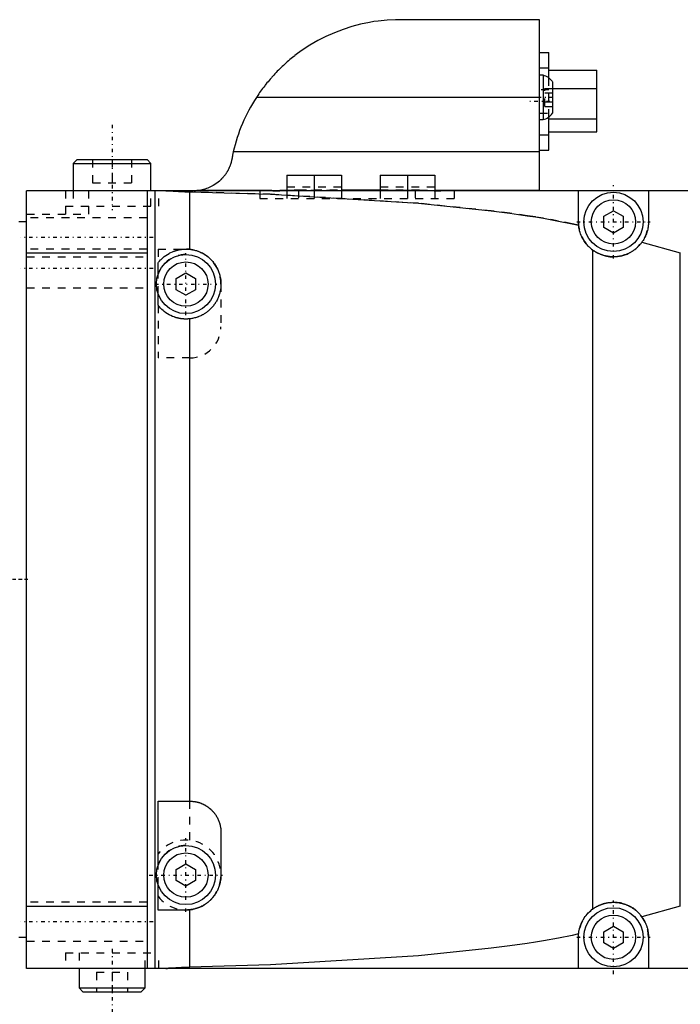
# Model space of a CAD drawing. Extents: x -152 to 484, y -5 to 754.
# Tile 11 of 13: x 159 to 244, y 625 to 752. Entities that reach past the tile are written whole.
import ezdxf

# ---------------------------------------------------------------- set-up
doc = ezdxf.new("R2010")
doc.units = 0
doc.linetypes.add('CENTER', pattern=[1.5, 0.45, -0.5, 0.05, -0.5])
doc.linetypes.add('DASHED', pattern=[2, 1, -1])
for name, color, linetype in [('AM_0', 7, 'CONTINUOUS'), ('AM_3', 7, 'DASHED'), ('AM_7', 7, 'CENTER')]:
    doc.layers.add(name, color=color, linetype=linetype)

msp = doc.modelspace()

# ---------------------------------------------------------------- linework, layer by layer
at = {"layer": 'AM_0', "color": 7, "linetype": 'CONTINUOUS'}
for p, q in [((225.5, 752), (207.5, 752)), ((225.5, 730), (225.5, 752)), ((225.5, 747.8), (226.7, 747.8)), ((226.7, 744.5), (226.7, 747.8)), ((225.5, 745.8), (226.7, 745.8)), ((225.94, 744.85), (225.5, 744.85)), ((225.94, 744.85), (225.94, 739.15)), ((226.7, 745.5), (232.88, 745.5)), ((232.88, 737.6), (232.88, 745.5)), ((227.15, 744.03), (227.15, 739.97)), ((227.15, 743.15), (232.88, 743.15)), ((225.5, 742), (189.06, 742)), ((226.7, 735.2), (226.7, 739.5)), ((225.5, 739.15), (225.94, 739.15)), ((226.7, 739.25), (232.88, 739.25)), ((225.5, 737.2), (226.7, 737.2)), ((226.7, 737.6), (232.88, 737.6)), ((186.08, 735), (185.98, 734.58)), ((225.5, 735), (186.08, 735)), ((225.5, 735.2), (226.7, 735.2)), ((166, 734), (165.5, 733.5)), ((165.5, 733.5), (165.5, 730)), ((165.5, 733.5), (175.5, 733.5)), ((166, 734), (175, 734)), ((175.5, 733.5), (175, 734)), ((175.5, 730), (175.5, 733.5)), ((193, 732), (200, 732)), ((193, 732), (193, 730)), ((196.5, 732), (196.5, 730)), ((200, 732), (200, 730)), ((205, 732), (212, 732)), ((205, 732), (205, 730)), ((208.5, 732), (208.5, 730)), ((212, 732), (212, 730)), ((159.5, 630), (159.5, 730)), ((289.56, 730), (159.5, 730)), ((175, 730), (175, 630)), ((176, 730), (176, 630)), ((180.44, 729.86), (180.44, 722.48)), ((190.93, 730.03), (181.5, 730.03)), ((190.93, 730), (190.93, 730.03)), ((200, 730.1), (205, 730.1)), ((225.5, 730.03), (213.07, 730.03)), ((213.07, 730.03), (213.07, 730)), ((230.5, 726), (230.5, 730)), ((239.5, 730), (239.5, 726)), ((233.75, 726.72), (235, 727.44)), ((235, 727.44), (236.25, 726.72)), ((159.5, 726), (158.5, 726)), ((233.75, 725.28), (233.75, 726.72)), ((236.25, 726.72), (236.25, 725.28)), ((235, 724.56), (233.75, 725.28)), ((236.25, 725.28), (235, 724.56)), ((238.67, 723.39), (243.6, 722)), ((159.5, 722), (175, 722)), ((232.31, 722.39), (232.31, 637.61)), ((243.6, 638), (243.6, 722)), ((176.42, 719.27), (176.42, 720.72)), ((178.75, 718.72), (180, 719.44)), ((180, 719.44), (181.25, 718.72)), ((178.75, 717.28), (178.75, 718.72)), ((181.25, 718.72), (181.25, 717.28)), ((176.42, 715.28), (176.42, 716.73)), ((180, 716.56), (178.75, 717.28)), ((181.25, 717.28), (180, 716.56)), ((180.44, 713.52), (180.44, 651.5)), ((176.42, 651.5), (180.5, 651.5)), ((176.42, 643.27), (176.42, 651.5)), ((184.5, 647.5), (184.5, 642)), ((178.75, 642.72), (180, 643.44)), ((180, 643.44), (181.25, 642.72)), ((178.75, 641.28), (178.75, 642.72)), ((181.25, 642.72), (181.25, 641.28)), ((176.42, 637.5), (176.42, 640.73)), ((180, 640.56), (178.75, 641.28)), ((181.25, 641.28), (180, 640.56)), ((159.5, 638), (175, 638)), ((180, 637.5), (176.42, 637.5)), ((180.44, 637.52), (180.44, 630.14)), ((243.6, 638), (238.67, 636.61)), ((233.75, 634.72), (235, 635.44)), ((233.75, 633.28), (233.75, 634.72)), ((235, 635.44), (236.25, 634.72)), ((236.25, 634.72), (236.25, 633.28)), ((158.5, 634), (159.5, 634)), ((230.5, 630), (230.5, 634)), ((235, 632.56), (233.75, 633.28)), ((236.25, 633.28), (235, 632.56)), ((239.5, 634), (239.5, 630)), ((289.56, 630), (159.5, 630)), ((166.25, 630), (166.25, 627.5)), ((174.75, 627.5), (174.75, 630)), ((166.25, 627.5), (166.75, 627)), ((166.25, 627.5), (174.75, 627.5)), ((166.75, 627), (174.25, 627)), ((174.25, 627), (174.75, 627.5))]:
    msp.add_line(p, q, dxfattribs=at)
for points in [[(207.5, 752, 0), (206.96, 751.99, 0), (205.87, 751.94, 0), (204.75, 751.83, 0), (204.18, 751.75, 0), (203.61, 751.65, 0), (202.47, 751.42, 0), (201.33, 751.12, 0), (200.21, 750.76, 0), (199.1, 750.33, 0), (198.01, 749.85, 0), (197.48, 749.58, 0), (196.96, 749.31, 0), (195.94, 748.72, 0), (194.95, 748.07, 0), (194.36, 747.65, 0), (194.2, 747.52, 0), (194.03, 747.39, 0), (193.95, 747.33, 0), (193.86, 747.26, 0), (193.7, 747.13, 0), (193.53, 746.99, 0), (193.36, 746.86, 0), (193.2, 746.72, 0), (193.03, 746.57, 0), (192.95, 746.5, 0), (192.87, 746.43, 0), (192.71, 746.28, 0), (192.54, 746.13, 0), (192.38, 745.98, 0), (192.22, 745.83, 0), (192.06, 745.68, 0), (191.99, 745.6, 0), (191.91, 745.52, 0), (191.75, 745.36, 0), (191.6, 745.2, 0), (191.52, 745.12, 0), (191.44, 745.04, 0), (191.29, 744.87, 0), (191.14, 744.71, 0), (191.07, 744.63, 0), (190.99, 744.54, 0), (190.84, 744.37, 0), (190.7, 744.2, 0), (190.56, 744.03, 0), (190.41, 743.86, 0), (190.28, 743.69, 0), (190.21, 743.6, 0), (190.14, 743.51, 0), (190, 743.34, 0), (189.87, 743.16, 0), (189.74, 742.98, 0), (189.61, 742.81, 0), (189.48, 742.63, 0), (189.42, 742.54, 0), (189.36, 742.45, 0), (189.24, 742.27, 0), (189.12, 742.09, 0), (189.06, 742, 0)], [(185.98, 734.58, 0), (185.98, 734.55, 0), (185.97, 734.49, 0), (185.97, 734.42, 0), (185.96, 734.39, 0), (185.96, 734.36, 0), (185.95, 734.3, 0), (185.94, 734.23, 0), (185.93, 734.17, 0), (185.92, 734.11, 0), (185.91, 734.04, 0), (185.9, 734.01, 0), (185.89, 733.98, 0), (185.88, 733.92, 0), (185.87, 733.85, 0), (185.85, 733.79, 0), (185.84, 733.73, 0), (185.82, 733.67, 0), (185.81, 733.64, 0), (185.8, 733.61, 0), (185.78, 733.54, 0), (185.76, 733.48, 0), (185.75, 733.45, 0), (185.74, 733.42, 0), (185.72, 733.36, 0), (185.7, 733.3, 0), (185.69, 733.27, 0), (185.68, 733.24, 0), (185.66, 733.18, 0), (185.63, 733.12, 0), (185.61, 733.06, 0), (185.58, 733, 0), (185.56, 732.94, 0), (185.54, 732.91, 0), (185.53, 732.88, 0), (185.5, 732.83, 0), (185.47, 732.77, 0), (185.45, 732.71, 0), (185.42, 732.65, 0), (185.39, 732.6, 0), (185.37, 732.57, 0), (185.35, 732.54, 0), (185.32, 732.49, 0), (185.29, 732.43, 0), (185.26, 732.38, 0), (185.22, 732.32, 0), (185.19, 732.27, 0), (185.17, 732.24, 0), (185.15, 732.21, 0), (185.12, 732.16, 0), (185.08, 732.11, 0), (185.04, 732.06, 0), (185, 732, 0), (184.96, 731.95, 0), (184.95, 731.93, 0), (184.93, 731.9, 0), (184.89, 731.85, 0), (184.84, 731.8, 0), (184.8, 731.75, 0), (184.76, 731.71, 0), (184.72, 731.66, 0), (184.7, 731.63, 0), (184.68, 731.61, 0), (184.63, 731.56, 0), (184.59, 731.52, 0), (184.56, 731.49, 0), (184.54, 731.47, 0), (184.5, 731.43, 0), (184.45, 731.38, 0), (184.43, 731.36, 0), (184.4, 731.34, 0), (184.36, 731.29, 0), (184.31, 731.25, 0), (184.14, 731.11, 0), (183.83, 730.88, 0), (183.5, 730.67, 0), (183.16, 730.49, 0), (182.81, 730.34, 0), (182.63, 730.27, 0), (182.44, 730.21, 0), (182.07, 730.12, 0), (181.69, 730.05, 0), (181.5, 730.03, 0)], [(177.43, 730, 0), (177.5, 730, 0), (177.63, 730, 0), (177.77, 729.99, 0), (177.84, 729.99, 0), (177.91, 729.99, 0), (178.06, 729.98, 0), (178.21, 729.97, 0), (178.37, 729.96, 0), (178.53, 729.96, 0), (178.7, 729.94, 0), (178.78, 729.94, 0), (178.87, 729.93, 0), (179.05, 729.92, 0), (179.23, 729.91, 0), (179.41, 729.9, 0), (179.59, 729.89, 0), (179.78, 729.89, 0), (179.87, 729.88, 0), (179.97, 729.88, 0), (180.15, 729.87, 0), (180.34, 729.87, 0), (180.44, 729.86, 0)], [(180.44, 729.86, 0), (190.89, 729.55, 0), (209.92, 728.39, 0), (219.27, 727.42, 0), (221.65, 727.12, 0), (223.89, 726.79, 0), (224.95, 726.63, 0), (225.98, 726.46, 0), (227.92, 726.11, 0), (229.69, 725.76, 0), (230.52, 725.57, 0)], [(190.93, 730.03, 0), (191.02, 730.02, 0), (191.2, 730.01, 0), (191.4, 730, 0), (191.5, 730, 0)], [(191.5, 730, 0), (191.54, 730, 0), (191.61, 730, 0), (191.69, 730, 0), (191.73, 730, 0), (191.77, 730, 0), (191.85, 730.01, 0), (191.93, 730.01, 0), (192.01, 730.01, 0), (192.09, 730.01, 0), (192.17, 730.02, 0), (192.21, 730.02, 0), (192.26, 730.02, 0), (192.34, 730.03, 0), (192.43, 730.03, 0), (192.51, 730.03, 0), (192.6, 730.04, 0), (192.69, 730.04, 0), (192.73, 730.05, 0), (192.78, 730.05, 0), (192.87, 730.05, 0), (192.95, 730.06, 0), (193, 730.06, 0)], [(212, 730.01, 0), (212.09, 730.01, 0), (212.26, 730, 0), (212.42, 730, 0), (212.5, 730, 0)], [(212.5, 730, 0), (212.6, 730, 0), (212.8, 730.01, 0), (212.98, 730.02, 0), (213.07, 730.03, 0)], [(230.52, 725.57, 0), (230.51, 725.65, 0), (230.51, 725.79, 0), (230.5, 725.93, 0), (230.5, 726, 0)], [(232.31, 722.39, 0), (232.23, 722.45, 0), (232.07, 722.59, 0), (231.91, 722.73, 0), (231.84, 722.8, 0), (231.76, 722.87, 0), (231.62, 723.03, 0), (231.49, 723.19, 0), (231.36, 723.35, 0), (231.24, 723.52, 0), (231.13, 723.7, 0), (231.08, 723.79, 0), (231.03, 723.88, 0), (230.93, 724.07, 0), (230.85, 724.26, 0), (230.77, 724.46, 0), (230.71, 724.65, 0), (230.65, 724.85, 0), (230.62, 724.96, 0), (230.6, 725.06, 0), (230.56, 725.26, 0), (230.53, 725.47, 0), (230.52, 725.57, 0)], [(239.5, 726, 0), (239.5, 725.93, 0), (239.49, 725.78, 0), (239.49, 725.63, 0), (239.48, 725.56, 0), (239.47, 725.49, 0), (239.45, 725.34, 0), (239.43, 725.2, 0), (239.4, 725.05, 0), (239.37, 724.91, 0), (239.33, 724.76, 0), (239.31, 724.69, 0), (239.28, 724.62, 0), (239.23, 724.47, 0), (239.18, 724.32, 0), (239.11, 724.17, 0), (239.04, 724.03, 0), (238.97, 723.88, 0), (238.93, 723.81, 0), (238.89, 723.74, 0), (238.8, 723.6, 0), (238.71, 723.46, 0), (238.67, 723.39, 0)], [(238.67, 723.39, 0), (238.65, 723.36, 0), (238.61, 723.31, 0), (238.57, 723.26, 0), (238.55, 723.23, 0), (238.53, 723.21, 0), (238.49, 723.15, 0), (238.44, 723.1, 0), (238.4, 723.05, 0), (238.36, 723, 0), (238.31, 722.96, 0), (238.29, 722.93, 0), (238.27, 722.91, 0), (238.23, 722.86, 0), (238.18, 722.82, 0), (238.14, 722.77, 0), (238.09, 722.73, 0), (238.04, 722.68, 0), (238.02, 722.66, 0), (237.99, 722.64, 0), (237.95, 722.6, 0), (237.9, 722.56, 0), (237.87, 722.53, 0), (237.85, 722.51, 0), (237.79, 722.47, 0), (237.74, 722.43, 0), (237.72, 722.41, 0), (237.69, 722.39, 0), (237.64, 722.35, 0), (237.58, 722.31, 0), (237.53, 722.28, 0), (237.47, 722.24, 0), (237.41, 722.2, 0), (237.39, 722.19, 0), (237.36, 722.17, 0), (237.3, 722.13, 0), (237.24, 722.1, 0), (237.18, 722.07, 0), (237.12, 722.03, 0), (237.06, 722, 0), (237.03, 721.99, 0), (237, 721.97, 0), (236.94, 721.94, 0), (236.88, 721.91, 0), (236.82, 721.88, 0), (236.76, 721.86, 0), (236.7, 721.83, 0), (236.67, 721.82, 0), (236.63, 721.81, 0), (236.57, 721.78, 0), (236.51, 721.76, 0), (236.44, 721.74, 0), (236.38, 721.72, 0), (236.31, 721.7, 0), (236.28, 721.69, 0), (236.25, 721.68, 0), (236.19, 721.66, 0), (236.12, 721.64, 0), (236.06, 721.63, 0), (235.99, 721.61, 0), (235.92, 721.6, 0), (235.89, 721.59, 0), (235.86, 721.58, 0), (235.79, 721.57, 0), (235.73, 721.56, 0), (235.7, 721.55, 0), (235.66, 721.55, 0), (235.6, 721.54, 0), (235.53, 721.53, 0), (235.5, 721.53, 0), (235.47, 721.52, 0), (235.4, 721.52, 0), (235.34, 721.51, 0), (235.27, 721.51, 0), (235.21, 721.5, 0), (235.14, 721.5, 0), (235.11, 721.5, 0), (235.08, 721.5, 0), (235.01, 721.5, 0), (234.95, 721.5, 0), (234.89, 721.5, 0), (234.82, 721.5, 0), (234.76, 721.51, 0), (234.73, 721.51, 0), (234.69, 721.51, 0), (234.63, 721.52, 0), (234.56, 721.52, 0), (234.5, 721.53, 0), (234.43, 721.54, 0), (234.37, 721.54, 0), (234.34, 721.55, 0), (234.3, 721.55, 0), (234.24, 721.57, 0), (234.17, 721.58, 0), (234.11, 721.59, 0), (234.04, 721.6, 0), (233.98, 721.62, 0), (233.94, 721.63, 0), (233.91, 721.63, 0), (233.85, 721.65, 0), (233.78, 721.67, 0), (233.72, 721.69, 0), (233.65, 721.71, 0), (233.59, 721.73, 0), (233.56, 721.74, 0), (233.52, 721.75, 0), (233.46, 721.77, 0), (233.4, 721.79, 0), (233.37, 721.81, 0), (233.33, 721.82, 0), (233.27, 721.84, 0), (233.21, 721.87, 0), (233.18, 721.88, 0), (233.15, 721.9, 0), (233.09, 721.93, 0), (233.03, 721.96, 0), (232.97, 721.99, 0), (232.91, 722.02, 0), (232.85, 722.05, 0), (232.82, 722.06, 0), (232.79, 722.08, 0), (232.73, 722.11, 0), (232.67, 722.15, 0), (232.62, 722.18, 0), (232.56, 722.22, 0), (232.5, 722.26, 0), (232.48, 722.27, 0), (232.45, 722.29, 0), (232.39, 722.33, 0), (232.34, 722.37, 0), (232.31, 722.39, 0)], [(176.42, 720.72, 0), (176.47, 720.8, 0), (176.6, 720.94, 0), (176.73, 721.1, 0), (176.81, 721.17, 0), (176.88, 721.25, 0), (177.05, 721.4, 0), (177.22, 721.54, 0), (177.41, 721.68, 0), (177.62, 721.82, 0), (177.83, 721.94, 0), (177.94, 722, 0), (178.05, 722.06, 0), (178.29, 722.16, 0), (178.43, 722.22, 0), (178.47, 722.23, 0), (178.51, 722.25, 0), (178.53, 722.25, 0), (178.55, 722.26, 0), (178.59, 722.27, 0), (178.64, 722.29, 0), (178.68, 722.3, 0), (178.72, 722.32, 0), (178.77, 722.33, 0), (178.79, 722.33, 0), (178.81, 722.34, 0), (178.86, 722.35, 0), (178.91, 722.36, 0), (178.95, 722.38, 0), (179, 722.39, 0), (179.05, 722.4, 0), (179.07, 722.4, 0), (179.09, 722.41, 0), (179.14, 722.42, 0), (179.19, 722.43, 0), (179.24, 722.43, 0), (179.29, 722.44, 0), (179.34, 722.45, 0), (179.36, 722.45, 0), (179.38, 722.46, 0), (179.43, 722.46, 0), (179.48, 722.47, 0), (179.51, 722.47, 0), (179.54, 722.48, 0), (179.59, 722.48, 0), (179.64, 722.49, 0), (179.66, 722.49, 0), (179.69, 722.49, 0), (179.74, 722.49, 0), (179.79, 722.5, 0), (179.84, 722.5, 0), (179.89, 722.5, 0), (179.94, 722.5, 0), (179.97, 722.5, 0), (180, 722.5, 0), (180.05, 722.5, 0), (180.1, 722.5, 0), (180.15, 722.5, 0), (180.2, 722.5, 0), (180.25, 722.49, 0), (180.28, 722.49, 0), (180.31, 722.49, 0), (180.36, 722.49, 0), (180.41, 722.48, 0), (180.44, 722.48, 0)], [(180.44, 722.48, 0), (180.5, 722.47, 0), (180.62, 722.46, 0), (180.74, 722.44, 0), (180.8, 722.43, 0), (180.86, 722.42, 0), (180.98, 722.39, 0), (181.1, 722.36, 0), (181.22, 722.33, 0), (181.34, 722.3, 0), (181.45, 722.26, 0), (181.51, 722.24, 0), (181.57, 722.22, 0), (181.68, 722.17, 0), (181.8, 722.13, 0), (181.91, 722.07, 0), (182.02, 722.02, 0), (182.13, 721.96, 0), (182.18, 721.94, 0), (182.24, 721.91, 0), (182.34, 721.84, 0), (182.45, 721.78, 0), (182.5, 721.74, 0), (182.55, 721.71, 0), (182.65, 721.64, 0), (182.75, 721.56, 0), (182.79, 721.53, 0), (182.84, 721.49, 0), (182.94, 721.41, 0), (183.03, 721.33, 0), (183.12, 721.24, 0), (183.21, 721.16, 0), (183.29, 721.07, 0), (183.33, 721.02, 0), (183.37, 720.98, 0), (183.45, 720.89, 0), (183.53, 720.79, 0), (183.61, 720.69, 0), (183.68, 720.59, 0), (183.75, 720.49, 0), (183.78, 720.44, 0), (183.81, 720.39, 0), (183.88, 720.28, 0), (183.94, 720.18, 0), (184, 720.07, 0), (184.05, 719.96, 0), (184.1, 719.85, 0), (184.13, 719.79, 0), (184.15, 719.73, 0), (184.2, 719.62, 0), (184.24, 719.51, 0), (184.28, 719.39, 0), (184.32, 719.27, 0), (184.35, 719.15, 0), (184.36, 719.09, 0), (184.38, 719.03, 0), (184.41, 718.91, 0), (184.43, 718.79, 0), (184.45, 718.67, 0), (184.47, 718.55, 0), (184.48, 718.43, 0), (184.48, 718.37, 0), (184.49, 718.31, 0), (184.5, 718.18, 0), (184.5, 718.06, 0), (184.5, 718, 0), (184.5, 717.94, 0), (184.5, 717.82, 0), (184.49, 717.69, 0), (184.48, 717.63, 0), (184.48, 717.57, 0), (184.47, 717.45, 0), (184.45, 717.33, 0), (184.43, 717.21, 0), (184.41, 717.09, 0), (184.38, 716.97, 0), (184.36, 716.91, 0), (184.35, 716.85, 0), (184.32, 716.73, 0), (184.28, 716.61, 0), (184.24, 716.49, 0), (184.2, 716.38, 0), (184.15, 716.27, 0), (184.13, 716.21, 0), (184.1, 716.15, 0), (184.05, 716.04, 0), (184, 715.93, 0), (183.94, 715.82, 0), (183.88, 715.72, 0), (183.81, 715.61, 0), (183.78, 715.56, 0), (183.75, 715.51, 0), (183.68, 715.41, 0), (183.61, 715.31, 0), (183.53, 715.21, 0), (183.45, 715.11, 0), (183.37, 715.02, 0), (183.33, 714.98, 0), (183.29, 714.93, 0), (183.21, 714.84, 0), (183.12, 714.76, 0), (183.03, 714.67, 0), (182.94, 714.59, 0), (182.84, 714.51, 0), (182.79, 714.47, 0), (182.75, 714.44, 0), (182.65, 714.36, 0), (182.55, 714.29, 0), (182.5, 714.26, 0), (182.45, 714.22, 0), (182.34, 714.16, 0), (182.24, 714.09, 0), (182.18, 714.06, 0), (182.13, 714.04, 0), (182.02, 713.98, 0), (181.91, 713.93, 0), (181.8, 713.87, 0), (181.68, 713.83, 0), (181.57, 713.78, 0), (181.51, 713.76, 0), (181.45, 713.74, 0), (181.34, 713.7, 0), (181.22, 713.67, 0), (181.1, 713.64, 0), (180.98, 713.61, 0), (180.86, 713.58, 0), (180.8, 713.57, 0), (180.74, 713.56, 0), (180.62, 713.54, 0), (180.5, 713.53, 0), (180.44, 713.52, 0)], [(180.44, 713.52, 0), (180.41, 713.52, 0), (180.36, 713.51, 0), (180.31, 713.51, 0), (180.28, 713.51, 0), (180.25, 713.51, 0), (180.2, 713.5, 0), (180.15, 713.5, 0), (180.1, 713.5, 0), (180.05, 713.5, 0), (180, 713.5, 0), (179.97, 713.5, 0), (179.94, 713.5, 0), (179.89, 713.5, 0), (179.84, 713.5, 0), (179.79, 713.5, 0), (179.74, 713.51, 0), (179.69, 713.51, 0), (179.66, 713.51, 0), (179.64, 713.51, 0), (179.59, 713.52, 0), (179.54, 713.52, 0), (179.51, 713.53, 0), (179.48, 713.53, 0), (179.43, 713.54, 0), (179.38, 713.54, 0), (179.36, 713.55, 0), (179.34, 713.55, 0), (179.29, 713.56, 0), (179.24, 713.57, 0), (179.19, 713.57, 0), (179.14, 713.58, 0), (179.09, 713.59, 0), (179.07, 713.6, 0), (179.05, 713.6, 0), (179, 713.61, 0), (178.95, 713.62, 0), (178.91, 713.64, 0), (178.86, 713.65, 0), (178.81, 713.66, 0), (178.79, 713.67, 0), (178.77, 713.67, 0), (178.72, 713.68, 0), (178.68, 713.7, 0), (178.64, 713.71, 0), (178.59, 713.73, 0), (178.55, 713.74, 0), (178.53, 713.75, 0), (178.51, 713.75, 0), (178.47, 713.77, 0), (178.43, 713.78, 0), (178.29, 713.84, 0), (178.05, 713.94, 0), (177.94, 714, 0), (177.83, 714.06, 0), (177.62, 714.18, 0), (177.41, 714.32, 0), (177.22, 714.46, 0), (177.05, 714.6, 0), (176.88, 714.75, 0), (176.81, 714.83, 0), (176.73, 714.9, 0), (176.6, 715.06, 0), (176.47, 715.2, 0), (176.42, 715.28, 0)], [(180.5, 651.5, 0), (180.53, 651.5, 0), (180.59, 651.5, 0), (180.65, 651.5, 0), (180.67, 651.5, 0), (180.7, 651.49, 0), (180.76, 651.49, 0), (180.82, 651.49, 0), (180.88, 651.48, 0), (180.94, 651.48, 0), (180.99, 651.47, 0), (181.02, 651.47, 0), (181.05, 651.46, 0), (181.11, 651.45, 0), (181.17, 651.44, 0), (181.22, 651.43, 0), (181.28, 651.42, 0), (181.34, 651.41, 0), (181.37, 651.41, 0), (181.39, 651.4, 0), (181.45, 651.39, 0), (181.51, 651.37, 0), (181.54, 651.36, 0), (181.56, 651.36, 0), (181.62, 651.34, 0), (181.68, 651.32, 0), (181.7, 651.31, 0), (181.73, 651.31, 0), (181.79, 651.29, 0), (181.84, 651.27, 0), (181.9, 651.25, 0), (181.95, 651.23, 0), (182, 651.21, 0), (182.03, 651.2, 0), (182.06, 651.18, 0), (182.11, 651.16, 0), (182.16, 651.14, 0), (182.22, 651.11, 0), (182.27, 651.09, 0), (182.32, 651.06, 0), (182.35, 651.05, 0), (182.37, 651.03, 0), (182.42, 651.01, 0), (182.47, 650.98, 0), (182.53, 650.95, 0), (182.58, 650.92, 0), (182.62, 650.89, 0), (182.65, 650.87, 0), (182.67, 650.86, 0), (182.72, 650.83, 0), (182.77, 650.79, 0), (182.82, 650.76, 0), (182.87, 650.73, 0), (182.91, 650.69, 0), (182.94, 650.67, 0), (182.96, 650.66, 0), (183, 650.62, 0), (183.05, 650.58, 0), (183.09, 650.55, 0), (183.14, 650.51, 0), (183.18, 650.47, 0), (183.2, 650.45, 0), (183.22, 650.43, 0), (183.27, 650.39, 0), (183.31, 650.35, 0), (183.33, 650.33, 0), (183.35, 650.31, 0), (183.39, 650.27, 0), (183.43, 650.22, 0), (183.45, 650.2, 0), (183.47, 650.18, 0), (183.51, 650.14, 0), (183.55, 650.09, 0), (183.58, 650.05, 0), (183.62, 650, 0), (183.66, 649.96, 0), (183.67, 649.94, 0), (183.69, 649.91, 0), (183.73, 649.87, 0), (183.76, 649.82, 0), (183.79, 649.77, 0), (183.83, 649.72, 0), (183.86, 649.67, 0), (183.87, 649.65, 0), (183.89, 649.62, 0), (183.92, 649.58, 0), (183.95, 649.53, 0), (183.98, 649.47, 0), (184.01, 649.42, 0), (184.03, 649.37, 0), (184.05, 649.35, 0), (184.06, 649.32, 0), (184.09, 649.27, 0), (184.11, 649.22, 0), (184.14, 649.16, 0), (184.16, 649.11, 0), (184.18, 649.06, 0), (184.2, 649.03, 0), (184.21, 649, 0), (184.23, 648.95, 0), (184.25, 648.9, 0), (184.27, 648.84, 0), (184.29, 648.79, 0), (184.31, 648.73, 0), (184.31, 648.7, 0), (184.32, 648.68, 0), (184.34, 648.62, 0), (184.36, 648.56, 0), (184.36, 648.54, 0), (184.37, 648.51, 0), (184.39, 648.45, 0), (184.4, 648.39, 0), (184.41, 648.37, 0), (184.41, 648.34, 0), (184.42, 648.28, 0), (184.43, 648.22, 0), (184.44, 648.17, 0), (184.45, 648.11, 0), (184.46, 648.05, 0), (184.47, 648.02, 0), (184.47, 647.99, 0), (184.48, 647.94, 0), (184.48, 647.88, 0), (184.49, 647.82, 0), (184.49, 647.76, 0), (184.49, 647.7, 0), (184.5, 647.67, 0), (184.5, 647.65, 0), (184.5, 647.59, 0), (184.5, 647.53, 0), (184.5, 647.5, 0)], [(184.5, 642, 0), (184.5, 641.97, 0), (184.5, 641.91, 0), (184.5, 641.85, 0), (184.5, 641.82, 0), (184.49, 641.79, 0), (184.49, 641.72, 0), (184.49, 641.66, 0), (184.48, 641.6, 0), (184.48, 641.54, 0), (184.47, 641.48, 0), (184.47, 641.45, 0), (184.46, 641.42, 0), (184.45, 641.36, 0), (184.44, 641.3, 0), (184.43, 641.24, 0), (184.42, 641.18, 0), (184.41, 641.12, 0), (184.41, 641.09, 0), (184.4, 641.06, 0), (184.39, 641, 0), (184.37, 640.94, 0), (184.36, 640.91, 0), (184.36, 640.88, 0), (184.34, 640.82, 0), (184.33, 640.76, 0), (184.32, 640.73, 0), (184.31, 640.7, 0), (184.29, 640.64, 0), (184.27, 640.58, 0), (184.25, 640.52, 0), (184.23, 640.47, 0), (184.21, 640.41, 0), (184.2, 640.38, 0), (184.19, 640.35, 0), (184.16, 640.29, 0), (184.14, 640.24, 0), (184.12, 640.18, 0), (184.09, 640.12, 0), (184.06, 640.07, 0), (184.05, 640.04, 0), (184.04, 640.01, 0), (184.01, 639.96, 0), (183.98, 639.9, 0), (183.95, 639.85, 0), (183.92, 639.8, 0), (183.89, 639.74, 0), (183.88, 639.72, 0), (183.86, 639.69, 0), (183.83, 639.64, 0), (183.8, 639.59, 0), (183.76, 639.53, 0), (183.73, 639.48, 0), (183.7, 639.43, 0), (183.68, 639.41, 0), (183.66, 639.38, 0), (183.62, 639.33, 0), (183.59, 639.28, 0), (183.55, 639.23, 0), (183.51, 639.19, 0), (183.47, 639.14, 0), (183.45, 639.11, 0), (183.43, 639.09, 0), (183.39, 639.04, 0), (183.35, 639, 0), (183.33, 638.98, 0), (183.31, 638.95, 0), (183.27, 638.91, 0), (183.23, 638.86, 0), (183.21, 638.84, 0), (183.18, 638.82, 0), (183.14, 638.78, 0), (183.1, 638.73, 0), (183.05, 638.69, 0), (183.01, 638.65, 0), (182.96, 638.61, 0), (182.94, 638.59, 0), (182.91, 638.57, 0), (182.87, 638.53, 0), (182.82, 638.49, 0), (182.77, 638.45, 0), (182.72, 638.42, 0), (182.67, 638.38, 0), (182.65, 638.36, 0), (182.62, 638.34, 0), (182.57, 638.31, 0), (182.52, 638.27, 0), (182.47, 638.24, 0), (182.42, 638.21, 0), (182.37, 638.17, 0), (182.34, 638.16, 0), (182.32, 638.14, 0), (182.26, 638.11, 0), (182.21, 638.08, 0), (182.16, 638.05, 0), (182.1, 638.02, 0), (182.05, 637.99, 0), (182.02, 637.98, 0), (181.99, 637.96, 0), (181.94, 637.94, 0), (181.88, 637.91, 0), (181.83, 637.89, 0), (181.77, 637.86, 0), (181.71, 637.84, 0), (181.68, 637.83, 0), (181.66, 637.82, 0), (181.6, 637.79, 0), (181.54, 637.77, 0), (181.51, 637.76, 0), (181.48, 637.75, 0), (181.42, 637.73, 0), (181.37, 637.71, 0), (181.34, 637.7, 0), (181.31, 637.69, 0), (181.25, 637.68, 0), (181.19, 637.66, 0), (181.13, 637.64, 0), (181.07, 637.63, 0), (181.01, 637.62, 0), (180.98, 637.61, 0), (180.95, 637.6, 0), (180.89, 637.59, 0), (180.83, 637.58, 0), (180.77, 637.57, 0), (180.71, 637.56, 0), (180.65, 637.55, 0), (180.62, 637.54, 0), (180.59, 637.54, 0), (180.53, 637.53, 0), (180.47, 637.52, 0), (180.44, 637.52, 0)], [(232.31, 637.61, 0), (232.34, 637.63, 0), (232.39, 637.67, 0), (232.45, 637.71, 0), (232.48, 637.73, 0), (232.5, 637.74, 0), (232.56, 637.78, 0), (232.62, 637.82, 0), (232.67, 637.85, 0), (232.73, 637.89, 0), (232.79, 637.92, 0), (232.82, 637.94, 0), (232.85, 637.95, 0), (232.91, 637.98, 0), (232.97, 638.01, 0), (233.03, 638.04, 0), (233.09, 638.07, 0), (233.15, 638.1, 0), (233.18, 638.12, 0), (233.21, 638.13, 0), (233.27, 638.16, 0), (233.33, 638.18, 0), (233.37, 638.19, 0), (233.4, 638.21, 0), (233.46, 638.23, 0), (233.52, 638.25, 0), (233.56, 638.26, 0), (233.59, 638.27, 0), (233.65, 638.29, 0), (233.72, 638.31, 0), (233.78, 638.33, 0), (233.85, 638.35, 0), (233.91, 638.37, 0), (233.94, 638.37, 0), (233.98, 638.38, 0), (234.04, 638.4, 0), (234.11, 638.41, 0), (234.17, 638.42, 0), (234.24, 638.43, 0), (234.3, 638.45, 0), (234.34, 638.45, 0), (234.37, 638.46, 0), (234.43, 638.46, 0), (234.5, 638.47, 0), (234.56, 638.48, 0), (234.63, 638.48, 0), (234.69, 638.49, 0), (234.73, 638.49, 0), (234.76, 638.49, 0), (234.82, 638.5, 0), (234.89, 638.5, 0), (234.95, 638.5, 0), (235.01, 638.5, 0), (235.08, 638.5, 0), (235.11, 638.5, 0), (235.14, 638.5, 0), (235.21, 638.5, 0), (235.27, 638.49, 0), (235.34, 638.49, 0), (235.4, 638.48, 0), (235.47, 638.48, 0), (235.5, 638.47, 0), (235.53, 638.47, 0), (235.6, 638.46, 0), (235.66, 638.45, 0), (235.7, 638.45, 0), (235.73, 638.44, 0), (235.79, 638.43, 0), (235.86, 638.42, 0), (235.89, 638.41, 0), (235.92, 638.4, 0), (235.99, 638.39, 0), (236.06, 638.37, 0), (236.12, 638.36, 0), (236.19, 638.34, 0), (236.25, 638.32, 0), (236.28, 638.31, 0), (236.31, 638.3, 0), (236.38, 638.28, 0), (236.44, 638.26, 0), (236.51, 638.24, 0), (236.57, 638.22, 0), (236.63, 638.19, 0), (236.67, 638.18, 0), (236.7, 638.17, 0), (236.76, 638.14, 0), (236.82, 638.12, 0), (236.88, 638.09, 0), (236.94, 638.06, 0), (237, 638.03, 0), (237.03, 638.01, 0), (237.06, 638, 0), (237.12, 637.97, 0), (237.18, 637.93, 0), (237.24, 637.9, 0), (237.3, 637.87, 0), (237.36, 637.83, 0), (237.39, 637.81, 0), (237.41, 637.8, 0), (237.47, 637.76, 0), (237.53, 637.72, 0), (237.58, 637.69, 0), (237.64, 637.65, 0), (237.69, 637.61, 0), (237.72, 637.59, 0), (237.74, 637.57, 0), (237.79, 637.53, 0), (237.85, 637.49, 0), (237.87, 637.47, 0), (237.9, 637.44, 0), (237.95, 637.4, 0), (237.99, 637.36, 0), (238.02, 637.34, 0), (238.04, 637.32, 0), (238.09, 637.27, 0), (238.14, 637.23, 0), (238.18, 637.18, 0), (238.23, 637.14, 0), (238.27, 637.09, 0), (238.29, 637.07, 0), (238.31, 637.04, 0), (238.36, 637, 0), (238.4, 636.95, 0), (238.44, 636.9, 0), (238.49, 636.85, 0), (238.53, 636.79, 0), (238.55, 636.77, 0), (238.57, 636.74, 0), (238.61, 636.69, 0), (238.65, 636.64, 0), (238.67, 636.61, 0)], [(180.44, 637.52, 0), (180.36, 637.51, 0), (180.22, 637.51, 0), (180.07, 637.5, 0), (180, 637.5, 0)], [(230.52, 634.43, 0), (230.53, 634.53, 0), (230.56, 634.74, 0), (230.6, 634.94, 0), (230.62, 635.04, 0), (230.65, 635.15, 0), (230.71, 635.35, 0), (230.77, 635.54, 0), (230.85, 635.74, 0), (230.93, 635.93, 0), (231.03, 636.12, 0), (231.08, 636.21, 0), (231.13, 636.3, 0), (231.24, 636.48, 0), (231.36, 636.65, 0), (231.49, 636.81, 0), (231.62, 636.97, 0), (231.76, 637.13, 0), (231.84, 637.2, 0), (231.91, 637.27, 0), (232.07, 637.41, 0), (232.23, 637.55, 0), (232.31, 637.61, 0)], [(238.67, 636.61, 0), (238.71, 636.54, 0), (238.8, 636.4, 0), (238.89, 636.26, 0), (238.93, 636.19, 0), (238.97, 636.12, 0), (239.04, 635.97, 0), (239.11, 635.83, 0), (239.18, 635.68, 0), (239.23, 635.53, 0), (239.28, 635.38, 0), (239.31, 635.31, 0), (239.33, 635.24, 0), (239.37, 635.09, 0), (239.4, 634.95, 0), (239.43, 634.8, 0), (239.45, 634.66, 0), (239.47, 634.51, 0), (239.48, 634.44, 0), (239.49, 634.37, 0), (239.49, 634.22, 0), (239.5, 634.07, 0), (239.5, 634, 0)], [(230.52, 634.43, 0), (229.69, 634.24, 0), (227.92, 633.89, 0), (225.98, 633.54, 0), (224.95, 633.37, 0), (223.89, 633.21, 0), (221.65, 632.88, 0), (219.27, 632.58, 0), (209.92, 631.61, 0), (190.89, 630.45, 0), (180.44, 630.14, 0)], [(230.5, 634, 0), (230.5, 634.07, 0), (230.51, 634.21, 0), (230.51, 634.35, 0), (230.52, 634.43, 0)], [(180.44, 630.14, 0), (180.34, 630.13, 0), (180.15, 630.13, 0), (179.97, 630.12, 0), (179.87, 630.12, 0), (179.78, 630.11, 0), (179.59, 630.11, 0), (179.41, 630.1, 0), (179.23, 630.09, 0), (179.05, 630.08, 0), (178.87, 630.07, 0), (178.78, 630.06, 0), (178.7, 630.06, 0), (178.53, 630.04, 0), (178.37, 630.04, 0), (178.21, 630.03, 0), (178.06, 630.02, 0), (177.91, 630.01, 0), (177.84, 630.01, 0), (177.77, 630.01, 0), (177.63, 630, 0), (177.5, 630, 0), (177.43, 630, 0)]]:
    msp.add_polyline3d(points, dxfattribs=at)
for centre, radius in [((235, 726), 3.8), ((235, 726), 2.85), ((180, 718), 3.8), ((180, 718), 2.85), ((180, 642), 3.8), ((180, 642), 2.85), ((235, 634), 3.8), ((235, 634), 2.85)]:
    msp.add_circle(centre, radius, dxfattribs=at)
for centre, radius, start, end in [((225.5, 742.9), 2, 34.4115, 77.1614), ((207.5, 730), 22, 146.9443, 166.8634), ((225.5, 741.1), 2, 282.8386, 325.5885), ((181, 735), 5, 270, 275.7392)]:
    msp.add_arc(centre, radius, start, end, dxfattribs=at)
at = {"layer": 'AM_3', "color": 6, "linetype": 'DASHED'}
for p, q in [((226.7, 739.5), (226.7, 744.5)), ((226.7, 743), (225.5, 743)), ((226.15, 743.15), (227.15, 743.15)), ((226.15, 740.85), (226.15, 743.15)), ((226.15, 742.58), (227.15, 742.58)), ((226.7, 743.15), (227.15, 743.15)), ((226.15, 741.42), (227.15, 741.42)), ((226.15, 740.85), (227.15, 740.85)), ((225.5, 740), (226.7, 740)), ((168, 734), (168, 731)), ((170.5, 734), (170.5, 731)), ((173, 734), (173, 731)), ((168, 731), (173, 731)), ((164.5, 730), (164.5, 727)), ((165.5, 730), (165.5, 728)), ((167.5, 727), (167.5, 730)), ((175.5, 728), (175.5, 730)), ((176.5, 728), (176.5, 730)), ((189.5, 730), (189.5, 729)), ((213.07, 730.03), (190.93, 730.03)), ((193, 730.5), (200, 730.5)), ((193, 730), (193, 729)), ((194.5, 730.1), (194.5, 729)), ((194.5, 730.1), (200, 730.1)), ((196.5, 730), (196.5, 729)), ((200, 730), (200, 729)), ((205, 730.5), (212, 730.5)), ((205, 730.1), (209.5, 730.1)), ((205, 730), (205, 729)), ((208.5, 730), (208.5, 729)), ((209.5, 730.1), (209.5, 729)), ((212, 730), (212, 729)), ((214.5, 730), (214.5, 729)), ((189.5, 729), (214.5, 729)), ((159.5, 727), (167.5, 727)), ((164.5, 728), (176.5, 728)), ((175, 726.5), (159.5, 726.5)), ((175, 722.5), (159.5, 722.5)), ((176.42, 722.5), (180, 722.5)), ((176.42, 722.5), (176.42, 720.72)), ((159.5, 721.5), (175, 721.5)), ((176.42, 716.73), (176.42, 719.27)), ((184.5, 718), (184.5, 712.5)), ((159.5, 717.5), (175, 717.5)), ((176.42, 715.28), (176.42, 708.5)), ((180.5, 708.5), (176.42, 708.5)), ((180.44, 651.5), (180.44, 646.48)), ((176.42, 640.73), (176.42, 643.27)), ((175, 638.5), (159.5, 638.5)), ((159.5, 633.5), (175, 633.5)), ((164.5, 632), (164.5, 630)), ((164.5, 632), (176.5, 632)), ((166.25, 632), (166.25, 630)), ((174.75, 630), (174.75, 632)), ((176.5, 630), (176.5, 632)), ((168.5, 629.5), (172.5, 629.5)), ((168.5, 629.5), (168.5, 627)), ((170.5, 629.5), (170.5, 627)), ((172.5, 629.5), (172.5, 627))]:
    msp.add_line(p, q, dxfattribs=at)
for points in [[(230.52, 725.57, 0), (229.69, 725.76, 0), (227.92, 726.11, 0), (225.98, 726.46, 0), (224.95, 726.63, 0), (223.89, 726.79, 0), (221.65, 727.12, 0), (219.27, 727.42, 0), (209.92, 728.39, 0), (190.89, 729.55, 0), (180.44, 729.86, 0)], [(181.5, 730.03, 0), (181.42, 730.02, 0), (181.25, 730.01, 0), (181.08, 730, 0), (181, 730, 0)], [(181.5, 730.03, 0), (181.42, 730.02, 0), (181.25, 730.01, 0), (181.08, 730, 0), (181, 730, 0)], [(193, 730.06, 0), (193.04, 730.06, 0), (193.12, 730.07, 0), (193.21, 730.07, 0), (193.25, 730.07, 0), (193.29, 730.07, 0), (193.37, 730.08, 0), (193.46, 730.08, 0), (193.54, 730.08, 0), (193.62, 730.09, 0), (193.71, 730.09, 0), (193.75, 730.09, 0), (193.79, 730.09, 0), (193.88, 730.09, 0), (193.96, 730.1, 0), (194.04, 730.1, 0), (194.13, 730.1, 0), (194.21, 730.1, 0), (194.25, 730.1, 0), (194.29, 730.1, 0), (194.38, 730.1, 0), (194.46, 730.1, 0), (194.5, 730.1, 0)], [(209.5, 730.1, 0), (209.57, 730.1, 0), (209.71, 730.1, 0), (209.85, 730.1, 0), (209.92, 730.1, 0), (209.99, 730.1, 0), (210.14, 730.09, 0), (210.28, 730.09, 0), (210.42, 730.08, 0), (210.57, 730.08, 0), (210.71, 730.07, 0), (210.78, 730.07, 0), (210.85, 730.07, 0), (210.99, 730.06, 0), (211.13, 730.05, 0), (211.27, 730.05, 0), (211.41, 730.04, 0), (211.54, 730.03, 0), (211.61, 730.03, 0), (211.68, 730.03, 0), (211.81, 730.02, 0), (211.94, 730.01, 0), (212, 730.01, 0)], [(177.43, 630, 0), (177.5, 630, 0), (177.63, 630, 0), (177.77, 630.01, 0), (177.84, 630.01, 0), (177.91, 630.01, 0), (178.06, 630.02, 0), (178.21, 630.03, 0), (178.37, 630.04, 0), (178.53, 630.04, 0), (178.7, 630.06, 0), (178.78, 630.06, 0), (178.87, 630.07, 0), (179.05, 630.08, 0), (179.23, 630.09, 0), (179.41, 630.1, 0), (179.59, 630.11, 0), (179.78, 630.11, 0), (179.87, 630.12, 0), (179.97, 630.12, 0), (180.15, 630.13, 0), (180.34, 630.13, 0), (180.44, 630.14, 0)]]:
    msp.add_polyline3d(points, dxfattribs=at)
for centre, radius, start, end in [((235, 726), 4.5, 180, 0), ((180, 718), 3.8, 90, 160.5243), ((180, 718), 4.5, 0, 90), ((180.5, 712.5), 4, 270, 0), ((180, 642), 4.5, 217.2381, 142.7619), ((180, 642), 3.8, 90, 160.5243), ((235, 634), 4.5, 0, 180)]:
    msp.add_arc(centre, radius, start, end, dxfattribs=at)
at = {"layer": 'AM_7', "color": 4, "linetype": 'CENTER'}
for p, q in [((226.82, 741.5), (224.18, 741.5)), ((227.23, 742), (225.42, 742)), ((170.5, 738.5), (170.5, 727.5)), ((235, 721.27), (235, 730.73)), ((230.28, 726), (239.72, 726)), ((175.78, 724), (158.72, 724)), ((180, 714.01), (180, 721.99)), ((175.78, 720), (158.72, 720)), ((176.01, 718), (183.99, 718)), ((158.93, 680), (149.57, 680)), ((159.68, 680), (155.82, 680)), ((180, 637.27), (180, 646.73)), ((175.28, 642), (184.72, 642)), ((235, 629.27), (235, 638.73)), ((175.78, 636), (158.72, 636)), ((230.28, 634), (239.72, 634)), ((170.5, 632.5), (170.5, 621.5))]:
    msp.add_line(p, q, dxfattribs=at)

doc.saveas('drawing.dxf')
